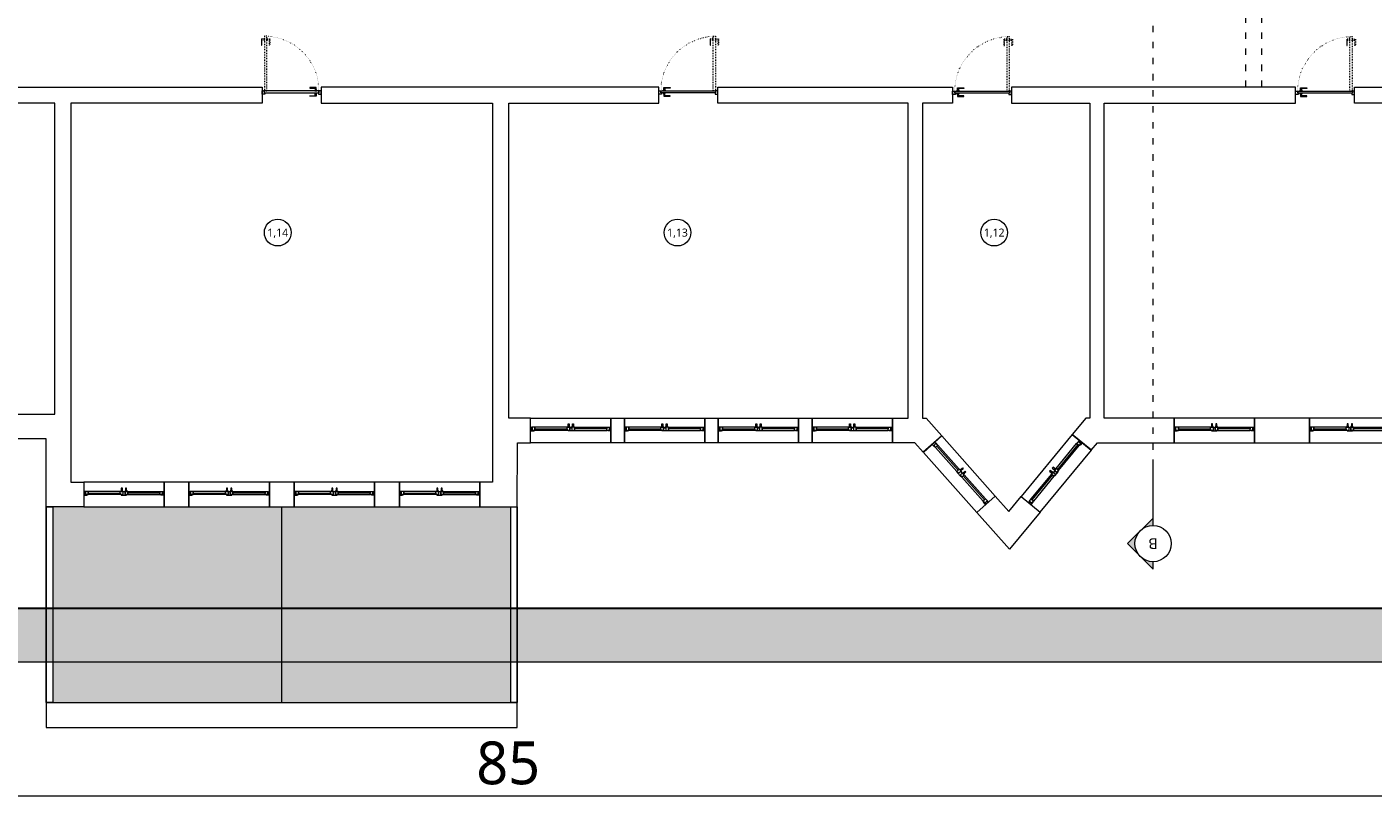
# Model space of a CAD drawing. Header units: millimetres. Extents: x 80301 to 146489, y -78581 to -28273.
# Tile 27 of 135: x 97584 to 100096, y -66786 to -65350. Entities that reach past the tile are written whole.
import ezdxf
from ezdxf.enums import TextEntityAlignment as Align

# ---------------------------------------------------------------- set-up
doc = ezdxf.new("R2010")
doc.units = ezdxf.units.MM
doc.linetypes.add('ACAD_ISO03W100', pattern=[30, 12, -18])
doc.linetypes.add('ACAD_ISO07W100', pattern=[3, 0, -3])
doc.layers.get('0').update_dxf_attribs({"lineweight": 0})
for name, color, linetype, lineweight in [('A-opisram.ART', 250, 'Continuous', 0), ('OPIS', 4, 'Continuous', 9), ('opis..KF', 250, 'Continuous', 15), ('stolarka_arch', 250, 'Continuous', 5), ('wyp dach..KF', 250, 'Continuous', 0), ('ściana pro..KF', 222, 'Continuous', 30), ('ściany ist..KF', 61, 'Continuous', 5)]:
    doc.layers.add(name, color=color, linetype=linetype, lineweight=lineweight)
doc.layers.add('A-pomocram.ART', color=254, linetype='Continuous', lineweight=0, plot=False)
doc.layers.add('A-wymram.ART', color=10, linetype='Continuous', lineweight=5, plot=False)
doc.layers.add('A-przekrycieram.ART', color=7, linetype='Continuous', lineweight=0, true_color=0xffffff)
doc.layers.add('instalacje_arch', color=7, linetype='Continuous', lineweight=30, true_color=0xd60000)
doc.styles.add('ARCH', font='segoeuil.ttf')
doc.dimstyles.new('RAMKA', dxfattribs={"dimscale": 20, "dimtxt": 4, "dimasz": 3, "dimexe": 5, "dimexo": 3, "dimgap": 1, "dimtad": 1, "dimdec": 1, "dimlfac": 0.01, "dimtxsty": 'ARCH', "dimblk": 'ARCHTICK', "dimcen": 0, "dimclrd": 256, "dimclre": 256, "dimclrt": 256, "dimadec": 0, "dimazin": 0, "dimtfac": 1, "dimtdec": 1, "dimtofl": 0, "dimtmove": 1, "dimatfit": 3, "dimfxl": 10, "dimfxlon": 1, "dimlwd": 0, "dimlwe": 0, "dimarcsym": 0})

# ---------------------------------------------------------------- blocks, each defined once
blk = doc.blocks.new('*U648')
at = {"layer": 'stolarka_arch', "linetype": 'ACAD_ISO03W100', "lineweight": 0, "ltscale": 0.1}
for points in [[(4.5, 102), (4.5, 0), (8.5, 0), (8.5, 102)], [(3.5, 97), (-1.5, 97), (-1.5, 85), (-0.5, 85), (-0.5, 95), (3.5, 95)], [(3.5, 98), (3.5, 94), (4.5, 94), (4.5, 98)], [(9.5, 98), (9.5, 94), (8.5, 94), (8.5, 98)], [(9.5, 97), (14.5, 97), (14.5, 85), (13.5, 85), (13.5, 95), (9.5, 95)]]:
    blk.add_lwpolyline(points, close=True, dxfattribs=at)
at = {"layer": 'stolarka_arch'}
for points in [[(5, -4), (5, -6), (0, -6), (0, 0), (4, 0), (4, -4), (5, -4)], [(106, 0), (4, 0), (4, -4), (106, -4)], [(101, 1), (101, 6), (89, 6), (89, 5), (99, 5), (99, 1)], [(102, 1), (98, 1), (98, 0), (102, 0)], [(105, -4), (105, -6), (110, -6), (110, 0), (106, 0), (106, -4), (105, -4)], [(101, -5), (101, -10), (89, -10), (89, -9), (99, -9), (99, -5)], [(102, -5), (98, -5), (98, -4), (102, -4)]]:
    blk.add_lwpolyline(points, close=True, dxfattribs=at)
blk.add_circle((4, 0.5), 0.5, dxfattribs=at)
at = {"layer": 'stolarka_arch', "linetype": 'ACAD_ISO07W100', "lineweight": 0, "ltscale": 0.5}
blk.add_arc((4, 0), 102, 0, 89.6506, dxfattribs=at)
blk = doc.blocks.new('*U973')
at = {"layer": 'stolarka_arch', "lineweight": 0}
blk.add_lwpolyline([(0, 0), (150, 0), (150, -46.1), (0, -46.1)], close=True, dxfattribs=at)
at = {"layer": 'stolarka_arch'}
for points in [[(0, -22), (6, -22), (6, -23), (3, -23), (3, -28), (0, -28)], [(3, -23), (8, -23), (8, -29), (2, -29), (2, -28), (3, -28)], [(8, -26), (68, -26), (68, -23), (8, -23)], [(73, -23), (68, -23), (68, -29), (74, -29), (74, -28), (73, -28)], [(70, -22), (80, -22), (80, -23), (77, -23), (77, -28), (73, -28), (73, -23), (70, -23)], [(77, -23), (82, -23), (82, -29), (76, -29), (76, -28), (77, -28)], [(142, -26), (82, -26), (82, -23), (142, -23)], [(147, -23), (142, -23), (142, -29), (148, -29), (148, -28), (147, -28)], [(150, -22), (144, -22), (144, -23), (147, -23), (147, -28), (150, -28)], [(8, -26), (68, -26), (68, -29), (8, -29)], [(73, -30), (69, -30), (69, -29), (73, -29)], [(72, -35), (70, -35), (70, -30), (72, -30)], [(81, -30), (77, -30), (77, -29), (81, -29)], [(80, -35), (78, -35), (78, -30), (80, -30)], [(142, -26), (82, -26), (82, -29), (142, -29)]]:
    blk.add_lwpolyline(points, close=True, dxfattribs=at)
blk = doc.blocks.new('*U996')
at = {"layer": 'stolarka_arch', "lineweight": 0}
blk.add_lwpolyline([(0, 0), (150, 0), (150, -46), (0, -46)], close=True, dxfattribs=at)
at = {"layer": 'stolarka_arch'}
for points in [[(0, -22), (6, -22), (6, -23), (3, -23), (3, -28), (0, -28)], [(3, -23), (8, -23), (8, -29), (2, -29), (2, -28), (3, -28)], [(8, -26), (68, -26), (68, -23), (8, -23)], [(73, -23), (68, -23), (68, -29), (74, -29), (74, -28), (73, -28)], [(70, -22), (80, -22), (80, -23), (77, -23), (77, -28), (73, -28), (73, -23), (70, -23)], [(77, -23), (82, -23), (82, -29), (76, -29), (76, -28), (77, -28)], [(142, -26), (82, -26), (82, -23), (142, -23)], [(147, -23), (142, -23), (142, -29), (148, -29), (148, -28), (147, -28)], [(150, -22), (144, -22), (144, -23), (147, -23), (147, -28), (150, -28)], [(8, -26), (68, -26), (68, -29), (8, -29)], [(73, -30), (69, -30), (69, -29), (73, -29)], [(72, -35), (70, -35), (70, -30), (72, -30)], [(81, -30), (77, -30), (77, -29), (81, -29)], [(80, -35), (78, -35), (78, -30), (80, -30)], [(142, -26), (82, -26), (82, -29), (142, -29)]]:
    blk.add_lwpolyline(points, close=True, dxfattribs=at)
blk = doc.blocks.new('*U1058')
at = {"layer": 'stolarka_arch', "lineweight": 0}
blk.add_lwpolyline([(0, 0), (150, 0), (150, -46), (0, -46)], close=True, dxfattribs=at)
at = {"layer": 'stolarka_arch'}
for points in [[(0, -22), (6, -22), (6, -23), (3, -23), (3, -28), (0, -28)], [(3, -23), (8, -23), (8, -29), (2, -29), (2, -28), (3, -28)], [(8, -26), (68, -26), (68, -23), (8, -23)], [(73, -23), (68, -23), (68, -29), (74, -29), (74, -28), (73, -28)], [(70, -22), (80, -22), (80, -23), (77, -23), (77, -28), (73, -28), (73, -23), (70, -23)], [(77, -23), (82, -23), (82, -29), (76, -29), (76, -28), (77, -28)], [(142, -26), (82, -26), (82, -23), (142, -23)], [(147, -23), (142, -23), (142, -29), (148, -29), (148, -28), (147, -28)], [(150, -22), (144, -22), (144, -23), (147, -23), (147, -28), (150, -28)], [(8, -26), (68, -26), (68, -29), (8, -29)], [(73, -30), (69, -30), (69, -29), (73, -29)], [(72, -35), (70, -35), (70, -30), (72, -30)], [(81, -30), (77, -30), (77, -29), (81, -29)], [(80, -35), (78, -35), (78, -30), (80, -30)], [(142, -26), (82, -26), (82, -29), (142, -29)]]:
    blk.add_lwpolyline(points, close=True, dxfattribs=at)
blk = doc.blocks.new('*U997')
at = {"layer": 'stolarka_arch', "lineweight": 0}
blk.add_lwpolyline([(0, 0), (150, 0), (150, -46), (0, -46)], close=True, dxfattribs=at)
at = {"layer": 'stolarka_arch'}
for points in [[(0, -22), (6, -22), (6, -23), (3, -23), (3, -28), (0, -28)], [(3, -23), (8, -23), (8, -29), (2, -29), (2, -28), (3, -28)], [(8, -26), (68, -26), (68, -23), (8, -23)], [(73, -23), (68, -23), (68, -29), (74, -29), (74, -28), (73, -28)], [(70, -22), (80, -22), (80, -23), (77, -23), (77, -28), (73, -28), (73, -23), (70, -23)], [(77, -23), (82, -23), (82, -29), (76, -29), (76, -28), (77, -28)], [(142, -26), (82, -26), (82, -23), (142, -23)], [(147, -23), (142, -23), (142, -29), (148, -29), (148, -28), (147, -28)], [(150, -22), (144, -22), (144, -23), (147, -23), (147, -28), (150, -28)], [(8, -26), (68, -26), (68, -29), (8, -29)], [(73, -30), (69, -30), (69, -29), (73, -29)], [(72, -35), (70, -35), (70, -30), (72, -30)], [(81, -30), (77, -30), (77, -29), (81, -29)], [(80, -35), (78, -35), (78, -30), (80, -30)], [(142, -26), (82, -26), (82, -29), (142, -29)]]:
    blk.add_lwpolyline(points, close=True, dxfattribs=at)
blk = doc.blocks.new('*U983')
at = {"layer": 'stolarka_arch', "lineweight": 0}
blk.add_lwpolyline([(0, 0), (150, 0), (150, -46), (0, -46)], close=True, dxfattribs=at)
at = {"layer": 'stolarka_arch'}
for points in [[(0, -22), (6, -22), (6, -23), (3, -23), (3, -28), (0, -28)], [(3, -23), (8, -23), (8, -29), (2, -29), (2, -28), (3, -28)], [(8, -26), (68, -26), (68, -23), (8, -23)], [(73, -23), (68, -23), (68, -29), (74, -29), (74, -28), (73, -28)], [(70, -22), (80, -22), (80, -23), (77, -23), (77, -28), (73, -28), (73, -23), (70, -23)], [(77, -23), (82, -23), (82, -29), (76, -29), (76, -28), (77, -28)], [(142, -26), (82, -26), (82, -23), (142, -23)], [(147, -23), (142, -23), (142, -29), (148, -29), (148, -28), (147, -28)], [(150, -22), (144, -22), (144, -23), (147, -23), (147, -28), (150, -28)], [(8, -26), (68, -26), (68, -29), (8, -29)], [(73, -30), (69, -30), (69, -29), (73, -29)], [(72, -35), (70, -35), (70, -30), (72, -30)], [(81, -30), (77, -30), (77, -29), (81, -29)], [(80, -35), (78, -35), (78, -30), (80, -30)], [(142, -26), (82, -26), (82, -29), (142, -29)]]:
    blk.add_lwpolyline(points, close=True, dxfattribs=at)
blk = doc.blocks.new('nr pom')
at = {"layer": 'opis..KF', "lineweight": 20}
blk.add_circle((0, 0), 25, dxfattribs=at)
at = {"layer": 'opis..KF', "style": 'ARCH'}
blk.add_attdef('00', text='', height=15, dxfattribs=at).set_placement((0, 0), align=Align.MIDDLE_CENTER)
blk = doc.blocks.new('*U1441')
at = {"layer": 'OPIS', "lineweight": 20}
h = blk.add_hatch(color=256, dxfattribs=at)
h.dxf.hatch_style = 1
h.paths.add_polyline_path([(-23.9, -3803.7), (0, -3827.6), (0, -3813.6, -0.198912)])
h.paths.add_polyline_path([(-23.9, -3803.7, -0.198912), (-33.8, -3779.8, -0.198912), (-23.9, -3756), (-47.7, -3779.8)])
h.paths.add_polyline_path([(0, -3746.1), (0, -3732.1), (-23.9, -3756, -0.198912)])
at = {"layer": 'OPIS', "linetype": 'ACAD_ISO03W100', "lineweight": 9}
blk.add_line((0, -3634.8), (0, -145), dxfattribs=at)
at = {"layer": 'OPIS', "lineweight": 20}
for points in [[(0, -3734.8), (0, -3634.8)], [(0, -3746.1), (0, -3732.1), (-47.7, -3779.8), (0, -3827.6), (0, -3813.6)]]:
    blk.add_lwpolyline(points, dxfattribs=at)
blk.add_circle((0, -3779.8), 33.8, dxfattribs=at)
at = {"layer": 'OPIS', "style": 'ARCH'}
for tag, p in [('P1', (0, 0)), ('P2', (0, -3779.8))]:
    blk.add_attdef(tag, text='', height=20, rotation=180, dxfattribs=at).set_placement(p, align=Align.MIDDLE_CENTER)
blk = doc.blocks.new('_ArchTick')
at = {"color": 0, "linetype": 'ByBlock', "const_width": 0.15}
blk.add_lwpolyline([(-0.5, -0.5), (0.5, 0.5)], dxfattribs=at)
blk = doc.blocks.new('*D1237')
at = {"layer": 'A-wymram.ART', "linetype": 'Continuous', "lineweight": 0, "transparency": 16777216}
for p, q in [((0, -60), (0, -350)), ((8500, -60), (8500, -350)), ((8500, -250), (0, -250))]:
    blk.add_line(p, q, dxfattribs=at)
at = {"layer": 'Defpoints', "color": 0, "transparency": 16777216}
for p in [(0, 0), (8500, 0), (0, -250)]:
    blk.add_point(p, dxfattribs=at)
at = {"layer": 'A-wymram.ART', "lineweight": 0, "transparency": 16777216, "xscale": 60, "yscale": 60, "zscale": 60, "rotation": 180}
blk.add_blockref('_ArchTick', (0, -250), dxfattribs=at)
at = {"layer": 'A-wymram.ART', "lineweight": 0, "transparency": 16777216, "xscale": 60, "yscale": 60, "zscale": 60}
blk.add_blockref('_ArchTick', (8500, -250), dxfattribs=at)
at = {"layer": 'A-wymram.ART', "transparency": 16777216, "insert": (4250, -188.6), "char_height": 80, "attachment_point": 5, "style": 'ARCH'}
blk.add_mtext('85', dxfattribs=at)
blk = doc.blocks.new('*U1234')
at = {"layer": 'A-przekrycieram.ART'}
h = blk.add_hatch(color=256, dxfattribs=at)
h.dxf.hatch_style = 1
h.paths.add_polyline_path([(0, 4200), (8500, 4200), (8500, 0), (0, 0)])
h.paths.add_polyline_path([(200, 4100), (8400, 4100), (8400, 100), (200, 100)], flags=16)
at = {"layer": 'A-opisram.ART', "lineweight": 30}
blk.add_lwpolyline([(200, 4100), (8400, 4100), (8400, 100), (200, 100)], close=True, dxfattribs=at)
at = {"layer": 'A-pomocram.ART'}
blk.add_lwpolyline([(0, 4200), (8500, 4200), (8500, 0), (0, 0)], close=True, dxfattribs=at)
at = {"layer": 'A-wymram.ART'}
dim = blk.add_linear_dim(base=(0, -250), p1=(8500, 0), p2=(0, 0), dimstyle='RAMKA', dxfattribs=at)
dim.commit()
dim.dimension.update_dxf_attribs({"geometry": '*D1237', "text_midpoint": (4250, -188.63)})

msp = doc.modelspace()

# ---------------------------------------------------------------- hatches: boundary and pattern name
at = {"layer": 'wyp dach..KF', "lineweight": 5, "true_color": 0x646464, "transparency": 33554559}
h = msp.add_hatch(color=251, dxfattribs=at)
h.dxf.hatch_style = 1
h.paths.add_polyline_path([(97631.99, -66611.08), (98059.42, -66611.08), (98059.42, -66246), (97631.99, -66246)])
at = {"layer": 'wyp dach..KF', "lineweight": 5, "true_color": 0xc8c8c8, "transparency": 33554559}
h = msp.add_hatch(color=9, dxfattribs=at)
h.dxf.hatch_style = 1
h.paths.add_polyline_path([(98059.49, -66611.08), (98486.99, -66611.08), (98486.99, -66246.04), (98059.49, -66246.04)])

# ---------------------------------------------------------------- linework, layer by layer
at = {"linetype": 'ACAD_ISO03W100'}
for p, q in [((99857.95, -64339.99), (99857.95, -65461.99)), ((99887.95, -64339.99), (99887.95, -65461.99))]:
    msp.add_line(p, q, dxfattribs=at)
at = {"layer": 'ściana pro..KF', "lineweight": 9}
msp.add_line((98059.49, -66611.08), (98059.42, -66245.99), dxfattribs=at)
for points in [[(97619.99, -66245.99), (97619.99, -66658.08), (98498.99, -66658.08), (98498.99, -66245.99)], [(97619.99, -66245.99), (97619.99, -66611.08), (98498.99, -66611.08), (98498.99, -66245.99)], [(97619.99, -66245.99), (97631.99, -66245.99), (97631.99, -66611.08), (97619.99, -66611.08), (97619.99, -66245.99)], [(98486.99, -66246.04), (98498.99, -66246.04), (98498.99, -66611.13), (98486.99, -66611.13), (98486.99, -66246.04)]]:
    msp.add_lwpolyline(points, dxfattribs=at)
at = {"layer": 'ściany ist..KF', "linetype": 'ByBlock'}
for points in [[(97301.57, -65492), (97301.57, -65461.99), (98020.65, -65461.99), (98022.84, -65461.99), (98022.84, -65492), (97665.99, -65492), (97665.99, -66200), (97689.99, -66200), (97689.99, -66246), (97619.99, -66246), (97619.99, -66118.94), (97547.75, -66118.95), (97547.75, -66072.95), (97635.99, -66072.95), (97635.99, -65492), (97301.57, -65492)], [(98428.99, -66246), (98498.99, -66246), (98499.1, -66126), (98523.75, -66126), (98523.75, -66080), (98483.37, -66080), (98483.37, -65492), (98763.13, -65492), (98763.13, -65461.99), (98132.84, -65461.99), (98132.84, -65492), (98452.99, -65492), (98452.99, -66200), (98428.99, -66200), (98428.99, -66246)], [(98873.13, -65492), (98873.13, -65461.99), (99311.37, -65461.99), (99311.37, -65492), (99255.37, -65492), (99255.37, -66080), (99261.68, -66080), (99291.3, -66113.4), (99256.67, -66143.83), (99241.01, -66126.02), (99199.07, -66126.02), (99199.07, -66080.02), (99228.37, -66080.01), (99228.37, -65492), (98873.13, -65492)], [(99534.69, -66110.66), (99570.04, -66139.85), (99581.46, -66126), (99724.54, -66126), (99724.54, -66080), (99594.09, -66080), (99594.09, -65492), (99951.32, -65492), (99951.32, -65461.99), (99421.4, -65461.99), (99421.4, -65492), (99567.09, -65492), (99567.09, -66080), (99559.76, -66080), (99534.54, -66110.54)], [(100616.02, -66126), (100616.02, -66080), (100669.09, -66080), (100669.09, -65492), (100061.38, -65492), (100061.38, -65461.99), (100726.39, -65461.99), (100726.39, -65492), (100686.95, -65491.99), (100686.95, -66080), (100804.82, -66080), (100804.82, -66126), (100616.02, -66126)], [(99474.65, -66255.62), (99417.45, -66325.04), (99356.36, -66256.22), (99390.83, -66225.66), (99416.17, -66254.25), (99439.18, -66226.33), (99474.73, -66255.68)]]:
    msp.add_lwpolyline(points, dxfattribs=at)
for points in [[(98698.86, -66126), (98673.75, -66126), (98673.75, -66080), (98698.86, -66080)], [(98873.97, -66126.01), (98848.86, -66126.01), (98848.86, -66080.01), (98873.97, -66080.01)], [(99049.07, -66126.02), (99023.97, -66126.02), (99023.97, -66080.02), (99049.07, -66080.02)], [(99874.54, -66126), (99977.45, -66126), (99977.45, -66080), (99874.54, -66080)], [(97839.99, -66246), (97886.32, -66246), (97886.32, -66200), (97839.99, -66200)], [(98036.32, -66246), (98082.65, -66246), (98082.65, -66200), (98036.32, -66200)], [(98232.65, -66246), (98278.98, -66246), (98278.98, -66200), (98232.65, -66200)]]:
    msp.add_lwpolyline(points, close=True, dxfattribs=at)

# ---------------------------------------------------------------- block references
msp.add_blockref('*U1234', (94231.99, -66535.84))
at = {"layer": 'instalacje_arch'}
ref = msp.add_blockref('*U1441', (99685.31, -62534.67), dxfattribs=at)
ref.add_attrib('P2', 'B', dxfattribs={"layer": 'OPIS', "height": 20, "rotation": 180, "style": 'ARCH'}).set_placement((99685.31, -66314.5), align=Align.MIDDLE_CENTER)
at = {"layer": 'opis..KF', "color": 30}
for p, values in [((98051.92, -65733.71), {'00': '1,14'}), ((98797.9, -65733.71), {'00': '1,13'}), ((99388.87, -65733.71), {'00': '1,12'})]:
    msp.add_blockref('nr pom', p, dxfattribs=at).add_auto_attribs(values)
at = {"layer": 'stolarka_arch'}
msp.add_blockref('*U648', (98022.84, -65469.06), dxfattribs=at)
at = {"layer": 'stolarka_arch', "xscale": -1}
for p in [(98873.13, -65469.06), (99421.4, -65469.63), (100061.37, -65469.63)]:
    msp.add_blockref('*U648', p, dxfattribs=at)
at = {"layer": 'stolarka_arch', "rotation": 180}
for name, p in [('*U1058', (98673.75, -66126.02)), ('*U996', (98848.86, -66126.02)), ('*U996', (99023.97, -66126.03)), ('*U997', (99199.07, -66126.02))]:
    msp.add_blockref(name, p, dxfattribs=at)
at = {"layer": 'stolarka_arch', "xscale": -1, "rotation": 180}
for p in [(99724.54, -66126), (99977.45, -66126), (97689.99, -66246), (97886.32, -66246), (98082.65, -66246), (98278.98, -66246)]:
    msp.add_blockref('*U983', p, dxfattribs=at)
at = {"layer": 'stolarka_arch', "color": 5, "rotation": 131.5985958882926}
msp.add_blockref('*U973', (99356.41, -66256.18), dxfattribs=at)
at = {"layer": 'stolarka_arch', "color": 5, "xscale": -1, "rotation": 230.4541582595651}
msp.add_blockref('*U973', (99474.73, -66255.68), dxfattribs=at)

doc.saveas('drawing.dxf')
